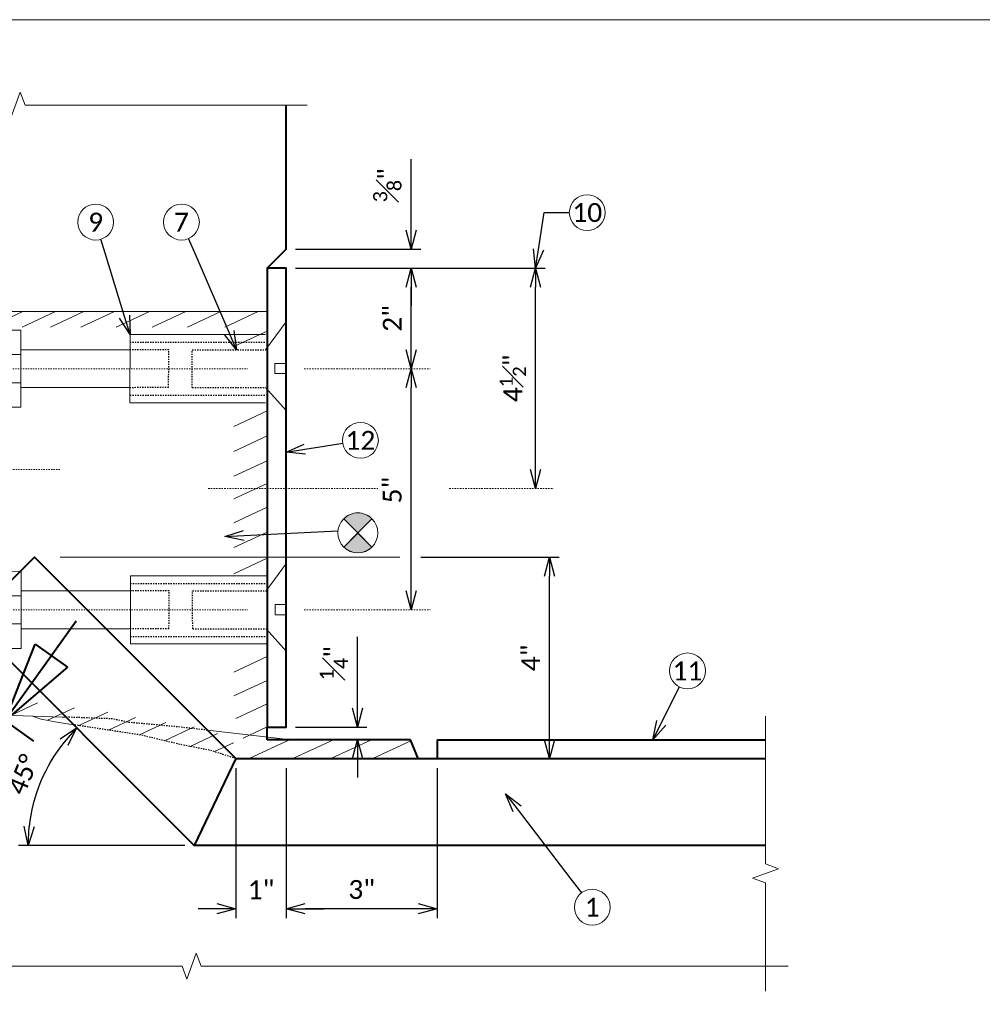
# Model space of a CAD drawing. Header units: metres. Extents: x -138 to 797, y -50 to 519.
# Tile 173 of 256: x -27 to 49, y 441 to 519. Entities that reach past the tile are written whole.
import ezdxf
from ezdxf import colors
from ezdxf.entities.mleader import LeaderData, LeaderLine
from ezdxf.enums import TextEntityAlignment as Align
from ezdxf.math import Vec2, Vec3

# ---------------------------------------------------------------- set-up
doc = ezdxf.new("R2010")
doc.units = ezdxf.units.M
doc.header["$MEASUREMENT"] = 0
doc.linetypes.add('Wisdot2', pattern=[0.125, 0.0625, -0.0625])
doc.linetypes.add('Wisdot4', pattern=[0.28125, 0.125, -0.0625, 0.03125, -0.0625])
for name, color, linetype, lineweight in [('B_ANNO', 7, 'Continuous', 18), ('B_ANNO_BREAK', 7, 'Continuous', 18), ('B_ANNO_DIM', 7, 'Continuous', 18), ('B_ANNO_SYMB', 7, 'Continuous', 18), ('B_ANNO_TEXT', 7, 'Continuous', 18), ('B_CNTR', 1, 'Wisdot4', 18), ('B_DETAIL', 7, 'Continuous', 18), ('B_DETAIL_HIDDEN', 7, 'Wisdot2', 25), ('B_DETAIL_OBJ', 7, 'Continuous', 40)]:
    doc.layers.add(name, color=color, linetype=linetype, lineweight=lineweight)
doc.layers.add('B_ANNO_NOPLOT', color=47, linetype='Continuous', lineweight=18, plot=False)
doc.styles.add('Annotative', font='calibri.ttf', dxfattribs={"height": 0.0625})
doc.styles.get("Standard").update_dxf_attribs({"font": 'calibri.ttf'})
doc.styles.add('Title', font='calibrib.ttf', dxfattribs={"height": 0.125})
doc.dimstyles.new('Annotative', dxfattribs={"dimscale": 0, "dimtxt": 0.0625, "dimasz": 0.0625, "dimexe": 0.03125, "dimexo": 0.03125, "dimgap": 0.03125, "dimtad": 1, "dimdec": 3, "dimzin": 3, "dimdsep": 46, "dimlunit": 4, "dimtxsty": 'Standard', "dimblk": 'OPEN30', "dimcen": 0.03125, "dimaunit": 1, "dimadec": 0, "dimazin": 3, "dimtfac": 0.75, "dimtdec": 3, "dimtofl": 0, "dimtmove": 0, "dimatfit": 3, "dimldrblk": 'OPEN30', "dimfxl": 1, "dimtfill": 1, "dimfrac": 1, "dimtolj": 1, "dimtzin": 0, "dimarcsym": 0})

# ---------------------------------------------------------------- blocks, each defined once
blk = doc.blocks.new('INS_JTSS_ATGRSDWK+SF_BASE')
at = {"layer": 'B_ANNO_NOPLOT', "flags": 128}
blk.add_lwpolyline([(0, 0), (0, 252), (323.9277, 252), (323.9277, 238.8552), (378, 238.8552), (378, 40.4996), (316.5708, 40.4996), (316.5708, 0)], close=True, dxfattribs=at)
at = {"layer": 'B_ANNO_DIM', "lineweight": 30}
blk.add_attdef('DIM7', text='', height=1.5, rotation=90, dxfattribs=at).set_placement((10.2845, -92.1878), align=Align.MIDDLE_CENTER)
for tag, p in [('BAR1', (10.7294, -248.1165)), ('BAR3', (129.0984, -257.5272))]:
    blk.add_attdef(tag, text='', height=1.5, dxfattribs=at).set_placement(p, align=Align.TOP_LEFT)
at = {"layer": 'B_ANNO_DIM', "style": 'Annotative'}
for tag, p in [('BAR2', (96.1024, -274.8563)), ('BAR4', (122.9444, -296.1127))]:
    blk.add_attdef(tag, text='', height=1.5, dxfattribs=at).set_placement(p, align=Align.TOP_LEFT)
at = {"layer": 'B_ANNO_TEXT', "style": 'Annotative'}
for tag, p in [('SS', (321.0554, -84.683)), ('BID#', (275.9705, -312.1489))]:
    blk.add_attdef(tag, p, '', height=1.5, dxfattribs=at)
blk = doc.blocks.new('*U1773')
at = {"layer": 'B_ANNO_NOPLOT', "flags": 128}
blk.add_lwpolyline([(0, 0), (0, 252), (323.9277, 252), (323.9277, 238.8552), (378, 238.8552), (378, 40.4996), (316.5708, 40.4996), (316.5708, 0)], close=True, dxfattribs=at)
blk = doc.blocks.new('*U99')
at = {"layer": 'B_ANNO', "lineweight": 40}
for p, q in [((0, 6.353), (0, 1.5)), ((-0.79125, 4.665), (0.79125, 4.665)), ((0, 1.5), (-0.79125, 4.665)), ((0.79125, 4.665), (0, 1.5)), ((1.404, 1.5), (-1.404, 1.5))]:
    blk.add_line(p, q, dxfattribs=at)
at = {"style": 'Title'}
blk.add_attdef('A', text='', height=1.5, dxfattribs=at).set_placement((0, 0), align=Align.MIDDLE_CENTER)
blk = doc.blocks.new('_Open30')
at = {"color": 0, "linetype": 'ByBlock', "lineweight": -2}
for p, q in [((-1, 0.268), (0, 0)), ((0, 0), (-1, -0.268)), ((0, 0), (-1, 0))]:
    blk.add_line(p, q, dxfattribs=at)
blk = doc.blocks.new('*D2988')
at = {"layer": 'B_ANNO_DIM', "color": 0, "lineweight": -2, "transparency": 16777216}
for p, q in [((117.256, 209.298), (128.245, 209.298)), ((127.495, 194.804), (127.495, 207.798))]:
    blk.add_line(p, q, dxfattribs=at)
at = {"layer": 'Defpoints', "color": 0, "transparency": 16777216}
for p in [(116.506, 209.298), (127.495, 209.298), (127.495, 193.304)]:
    blk.add_point(p, dxfattribs=at)
at = {"layer": 'B_ANNO_DIM', "color": 0, "lineweight": -2, "transparency": 16777216, "xscale": 1.5, "yscale": 1.5, "zscale": 1.5}
for p, rotation in [((127.495, 209.298), 90), ((127.495, 193.304), 270)]:
    blk.add_blockref('_Open30', p, dxfattribs=dict(at, rotation=rotation))
at = {"layer": 'B_ANNO_DIM', "color": 0, "transparency": 16777216, "insert": (125.991, 201.301), "char_height": 1.5, "attachment_point": 5, "rotation": 90, "bg_fill": 3, "box_fill_scale": 1.25, "bg_fill_color": 256, "bg_fill_true_color": 13158600, "bg_fill_transparency": 0}
blk.add_mtext('\\A1;4"', dxfattribs=at)
blk = doc.blocks.new('*D3077')
at = {"layer": 'B_ANNO_DIM', "color": 0, "lineweight": -2, "transparency": 16777216}
for p, q in [((112.23, 197.304), (112.23, 202.966)), ((107.322, 195.804), (112.98, 195.804)), ((112.23, 193.304), (112.23, 191.804))]:
    blk.add_line(p, q, dxfattribs=at)
at = {"layer": 'Defpoints', "color": 0, "transparency": 16777216}
for p in [(106.572, 195.804), (112.23, 195.804), (112.23, 194.804)]:
    blk.add_point(p, dxfattribs=at)
at = {"layer": 'B_ANNO_DIM', "color": 0, "lineweight": -2, "transparency": 16777216, "xscale": 1.5, "yscale": 1.5, "zscale": 1.5}
for p, rotation in [((112.23, 195.804), 270), ((112.23, 194.804), 90)]:
    blk.add_blockref('_Open30', p, dxfattribs=dict(at, rotation=rotation))
at = {"layer": 'B_ANNO_DIM', "color": 0, "transparency": 16777216, "insert": (110.351, 200.885), "char_height": 1.5, "attachment_point": 5, "rotation": 90, "bg_fill": 3, "box_fill_scale": 1.25, "bg_fill_color": 256, "bg_fill_true_color": 13158600, "bg_fill_transparency": 0}
blk.add_mtext('\\A1;{\\H0.75x;\\S1#4;}"', dxfattribs=at)
blk = doc.blocks.new('*D3112')
at = {"layer": 'B_ANNO_DIM', "color": 0, "lineweight": -2, "transparency": 16777216}
for p, q in [((102.572, 192.554), (102.572, 180.627)), ((101.072, 181.377), (99.572, 181.377)), ((108.072, 181.377), (109.572, 181.377))]:
    blk.add_line(p, q, dxfattribs=at)
at = {"layer": 'Defpoints', "color": 0, "transparency": 16777216}
for p in [(102.572, 193.304), (102.572, 181.377), (106.572, 181.377)]:
    blk.add_point(p, dxfattribs=at)
at = {"layer": 'B_ANNO_DIM', "color": 0, "lineweight": -2, "transparency": 16777216, "xscale": 1.5, "yscale": 1.5, "zscale": 1.5}
blk.add_blockref('_Open30', (102.572, 181.377), dxfattribs=at)
at = {"layer": 'B_ANNO_DIM', "color": 0, "lineweight": -2, "transparency": 16777216, "xscale": 1.5, "yscale": 1.5, "zscale": 1.5, "rotation": 180}
blk.add_blockref('_Open30', (106.572, 181.377), dxfattribs=at)
at = {"layer": 'B_ANNO_DIM', "color": 0, "transparency": 16777216, "insert": (104.572, 182.879), "char_height": 1.5, "attachment_point": 5, "bg_fill": 3, "box_fill_scale": 1.25, "bg_fill_color": 256, "bg_fill_true_color": 13158600, "bg_fill_transparency": 0}
blk.add_mtext('\\A1;1"', dxfattribs=at)
blk = doc.blocks.new('*D3080')
at = {"layer": 'B_ANNO_DIM', "color": 0, "lineweight": -2, "transparency": 16777216}
for p, q in [((107.324, 232.262), (127.134, 232.262)), ((126.384, 216.258), (126.384, 230.762))]:
    blk.add_line(p, q, dxfattribs=at)
at = {"layer": 'Defpoints', "color": 0, "transparency": 16777216}
for p in [(106.574, 232.262), (126.384, 232.262), (126.384, 214.758)]:
    blk.add_point(p, dxfattribs=at)
at = {"layer": 'B_ANNO_DIM', "color": 0, "lineweight": -2, "transparency": 16777216, "xscale": 1.5, "yscale": 1.5, "zscale": 1.5}
for p, rotation in [((126.384, 232.262), 90), ((126.384, 214.758), 270)]:
    blk.add_blockref('_Open30', p, dxfattribs=dict(at, rotation=rotation))
at = {"layer": 'B_ANNO_DIM', "color": 0, "transparency": 16777216, "insert": (124.574, 223.51), "char_height": 1.5, "attachment_point": 5, "rotation": 90, "bg_fill": 3, "box_fill_scale": 1.25, "bg_fill_color": 256, "bg_fill_true_color": 13158600, "bg_fill_transparency": 0}
blk.add_mtext('\\A1;4{\\H0.7x;\\S1#2;}"', dxfattribs=at)
blk = doc.blocks.new('*D3135')
at = {"layer": 'B_ANNO_DIM', "color": 0, "lineweight": -2, "transparency": 16777216}
blk.add_line((116.506, 206.63), (116.506, 222.775), dxfattribs=at)
at = {"layer": 'Defpoints', "color": 0, "transparency": 16777216}
for p in [(116.506, 224.275), (116.506, 224.275), (116.506, 205.13)]:
    blk.add_point(p, dxfattribs=at)
at = {"layer": 'B_ANNO_DIM', "color": 0, "lineweight": -2, "transparency": 16777216, "xscale": 1.5, "yscale": 1.5, "zscale": 1.5}
for p, rotation in [((116.506, 224.275), 90), ((116.506, 205.13), 270)]:
    blk.add_blockref('_Open30', p, dxfattribs=dict(at, rotation=rotation))
at = {"layer": 'B_ANNO_DIM', "color": 0, "transparency": 16777216, "insert": (114.995, 214.63), "char_height": 1.5, "attachment_point": 5, "rotation": 90, "bg_fill": 3, "box_fill_scale": 1.25, "bg_fill_color": 256, "bg_fill_true_color": 13158600, "bg_fill_transparency": 0}
blk.add_mtext('\\A1;5"', dxfattribs=at)
blk = doc.blocks.new('*D2965')
at = {"layer": 'B_ANNO_DIM', "color": 0, "lineweight": -2, "transparency": 16777216}
blk.add_line((116.506, 225.775), (116.506, 230.762), dxfattribs=at)
at = {"layer": 'Defpoints', "color": 0, "transparency": 16777216}
for p in [(116.506, 232.262), (116.506, 232.262), (116.506, 224.275)]:
    blk.add_point(p, dxfattribs=at)
at = {"layer": 'B_ANNO_DIM', "color": 0, "lineweight": -2, "transparency": 16777216, "xscale": 1.5, "yscale": 1.5, "zscale": 1.5}
for p, rotation in [((116.506, 232.262), 90), ((116.506, 224.275), 270)]:
    blk.add_blockref('_Open30', p, dxfattribs=dict(at, rotation=rotation))
at = {"layer": 'B_ANNO_DIM', "color": 0, "transparency": 16777216, "insert": (114.999, 228.268), "char_height": 1.5, "attachment_point": 5, "rotation": 90, "bg_fill": 3, "box_fill_scale": 1.25, "bg_fill_color": 256, "bg_fill_true_color": 13158600, "bg_fill_transparency": 0}
blk.add_mtext('\\A1;2"', dxfattribs=at)
blk = doc.blocks.new('*D3140')
at = {"layer": 'B_ANNO_DIM', "color": 0, "lineweight": -2, "transparency": 16777216}
for p, q in [((116.506, 235.268), (116.506, 240.929)), ((107.322, 233.768), (117.256, 233.768)), ((116.506, 230.762), (116.506, 229.262))]:
    blk.add_line(p, q, dxfattribs=at)
at = {"layer": 'Defpoints', "color": 0, "transparency": 16777216}
for p in [(106.572, 233.768), (116.506, 233.768), (116.506, 232.262)]:
    blk.add_point(p, dxfattribs=at)
at = {"layer": 'B_ANNO_DIM', "color": 0, "lineweight": -2, "transparency": 16777216, "xscale": 1.5, "yscale": 1.5, "zscale": 1.5}
for p, rotation in [((116.506, 233.768), 270), ((116.506, 232.262), 90)]:
    blk.add_blockref('_Open30', p, dxfattribs=dict(at, rotation=rotation))
at = {"layer": 'B_ANNO_DIM', "color": 0, "transparency": 16777216, "insert": (114.604, 238.848), "char_height": 1.5, "attachment_point": 5, "rotation": 90, "bg_fill": 3, "box_fill_scale": 1.25, "bg_fill_color": 256, "bg_fill_true_color": 13158600, "bg_fill_transparency": 0}
blk.add_mtext('\\A1;{\\H0.75x;\\S3#8;}"', dxfattribs=at)
blk = doc.blocks.new('circle half diag solid')
at = {"layer": 'B_ANNO_SYMB'}
h = blk.add_hatch(color=256, dxfattribs=at)
h.dxf.hatch_style = 1
h.paths.add_polyline_path([(1.123, 1.123), (1.123, 1.124, 0.414216), (-1.123, 1.124), (-1.123, 1.123), (0, 0)])
h.paths.add_polyline_path([(0, 0), (-1.122, -1.122, 0.413943), (1.122, -1.122)])
for p, q in [((-1.123, 1.123), (1.123, -1.123)), ((1.123, 1.123), (-1.123, -1.123))]:
    blk.add_line(p, q, dxfattribs=at)
at = {"layer": 'B_ANNO_SYMB', "flags": 128}
for points in [[(0, 0), (1.123, 1.123), (1.123, 1.124, 0.414216), (-1.123, 1.124), (-1.123, 1.123), (0, 0)], [(1.123, -1.123), (0, 0), (-1.123, -1.123), (-1.123, -1.122, 0.414211), (1.123, -1.123)]]:
    blk.add_lwpolyline(points, format="xyb", dxfattribs=at)
at = {"layer": 'B_ANNO_SYMB'}
blk.add_circle((0, 0.001), 1.588, dxfattribs=at)
blk = doc.blocks.new('stud - section A - vert face')
at = {"layer": 'B_CNTR', "ltscale": 0.75}
blk.add_line((26.114, 0), (3.068, 0), dxfattribs=at)
at = {"layer": 'B_DETAIL'}
for p, q in [((0, 3.72), (1.631, 1.503)), ((0, 3.72), (0, -3.314)), ((12.407, 2.709), (1.631, 2.71)), ((12.409, -2.71), (12.407, 2.709)), ((12.407, 1.5), (21.072, 1.503)), ((21.073, 1.125), (23.617, 1.129)), ((0, 0.422), (0.906, 0.422)), ((0.906, 0.422), (0.906, -0.394)), ((0, -0.394), (0.906, -0.394)), ((1.631, -1.502), (0, -3.314)), ((12.408, -1.506), (21.079, -1.504)), ((21.078, -1.114), (23.62, -1.122)), ((12.409, -2.71), (1.631, -2.706))]:
    blk.add_line(p, q, dxfattribs=at)
at = {"layer": 'B_DETAIL', "flags": 128}
for points in [[(23.74, -3.056), (21.082, -3.058), (21.069, 3.058), (23.672, 3.067)], [(24.11, -2.479), (24.096, 2.523)]]:
    blk.add_lwpolyline(points, dxfattribs=at)
at = {"layer": 'B_DETAIL'}
for centre, radius, start, end in [((23.441, 2.45), 0.659, 6.33347, 69.46763), ((23.299, 1.866), 0.803, 293.34388, 354.31043), ((23.298, 0.39), 0.804, 2.62003, 66.64332), ((23.294, -0.375), 0.815, 293.55984, 353.78008), ((23.294, -1.869), 0.815, 3.19546, 66.43852), ((23.451, -2.464), 0.659, 296.07179, 358.74997)]:
    blk.add_arc(centre, radius, start, end, dxfattribs=at)
at = {"layer": 'B_DETAIL_HIDDEN', "ltscale": 0.5}
for p, q in [((12.407, 2.105), (1.631, 2.108)), ((7.468, 1.506), (1.631, 1.503)), ((7.456, -1.506), (7.468, 1.506)), ((9.339, -1.505), (9.33, 1.502)), ((9.33, 1.502), (12.407, 1.501)), ((7.456, -1.506), (1.631, -1.502)), ((9.339, -1.505), (12.408, -1.507)), ((12.409, -2.108), (1.631, -2.108))]:
    blk.add_line(p, q, dxfattribs=at)
blk = doc.blocks.new('*D2990')
at = {"layer": 'B_ANNO_DIM', "color": 0, "lineweight": -2, "transparency": 16777216}
blk.add_line((98.509, 186.403), (85.313, 186.403), dxfattribs=at)
blk.add_arc((99.259, 186.403), 13.196, 141.51648, 173.48352, dxfattribs=at)
at = {"layer": 'Defpoints', "color": 0, "transparency": 16777216}
for p in [(81.703, 203.959), (87.831, 193.001), (99.259, 186.403), (99.259, 186.403), (144.64, 186.403)]:
    blk.add_point(p, dxfattribs=at)
at = {"layer": 'B_ANNO_DIM', "color": 0, "lineweight": -2, "transparency": 16777216, "xscale": 1.5, "yscale": 1.5, "zscale": 1.5}
for p, rotation in [((89.928, 195.734), 48.25824169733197), ((86.063, 186.403), 266.7417583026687)]:
    blk.add_blockref('_Open30', p, dxfattribs=dict(at, rotation=rotation))
at = {"layer": 'B_ANNO_DIM', "color": 0, "transparency": 16777216, "insert": (85.671, 192.031), "char_height": 1.5, "attachment_point": 5, "rotation": 67.5}
blk.add_mtext('\\A1;45°', dxfattribs=at)
blk = doc.blocks.new('*D3121')
at = {"layer": 'B_ANNO_DIM', "color": 0, "lineweight": -2, "transparency": 16777216}
for p, q in [((106.572, 192.554), (106.572, 180.627)), ((118.567, 192.554), (118.567, 180.627)), ((117.067, 181.377), (108.072, 181.377))]:
    blk.add_line(p, q, dxfattribs=at)
at = {"layer": 'Defpoints', "color": 0, "transparency": 16777216}
for p in [(106.572, 193.304), (118.567, 193.304), (106.572, 181.377)]:
    blk.add_point(p, dxfattribs=at)
at = {"layer": 'B_ANNO_DIM', "color": 0, "lineweight": -2, "transparency": 16777216, "xscale": 1.5, "yscale": 1.5, "zscale": 1.5, "rotation": 180}
blk.add_blockref('_Open30', (106.572, 181.377), dxfattribs=at)
at = {"layer": 'B_ANNO_DIM', "color": 0, "lineweight": -2, "transparency": 16777216, "xscale": 1.5, "yscale": 1.5, "zscale": 1.5}
blk.add_blockref('_Open30', (118.567, 181.377), dxfattribs=at)
at = {"layer": 'B_ANNO_DIM', "color": 0, "transparency": 16777216, "insert": (112.569, 182.896), "char_height": 1.5, "attachment_point": 5, "bg_fill": 3, "box_fill_scale": 1.25, "bg_fill_color": 256, "bg_fill_true_color": 13158600, "bg_fill_transparency": 0}
blk.add_mtext('\\A1;3"', dxfattribs=at)
blk = doc.blocks.new('*U2946')
at = {"layer": 'B_ANNO_BREAK', "flags": 128}
for points in [[(108.2379, 245.2228), (85.8264, 245.2228), (85.4512, 246.2538), (84.7007, 244.1919), (84.3255, 245.2228), (62.8872, 245.2228)], [(144.6403, 174.8297), (144.6403, 183.427), (143.6093, 183.8022), (145.6712, 184.5527), (144.6403, 184.9279), (144.6403, 196.6674)], [(146.448, 176.8208), (99.8061, 176.8208), (99.4309, 177.8518), (98.6804, 175.7899), (98.3052, 176.8208), (61.024, 176.8208), (60.6488, 177.8518), (59.8983, 175.7899), (59.5231, 176.8208), (8.5003, 176.8208)]]:
    blk.add_lwpolyline(points, dxfattribs=at)
at = {"layer": 'B_ANNO_NOPLOT', "flags": 128}
blk.add_lwpolyline([(0, 0), (0, 252), (323.9277, 252), (323.9277, 238.8552), (378, 238.8552), (378, 40.4996), (316.5708, 40.4996), (316.5708, 0)], close=True, dxfattribs=at)
at = {"layer": 'B_ANNO_SYMB'}
for centre in [(130.4881, 236.6735), (91.4373, 235.9191), (98.2474, 235.919), (138.4486, 200.2643), (130.8872, 181.495)]:
    blk.add_circle(centre, 1.4255, dxfattribs=at)
at = {"layer": 'B_CNTR', "ltscale": 0.75}
blk.add_line((88.5962, 216.2595), (72.6815, 216.2595), dxfattribs=at)
at = {"layer": 'B_CNTR'}
for p, q in [((100.3714, 214.7539), (115.3215, 214.7539)), ((119.5203, 214.7539), (127.8462, 214.7539))]:
    blk.add_line(p, q, dxfattribs=at)
at = {"layer": 'B_DETAIL'}
for p, q in [((61.1527, 228.8158), (105.0671, 228.8158)), ((82.987, 227.5746), (85.649, 228.8158)), ((85.595, 227.5746), (88.2571, 228.8158)), ((87.8433, 227.5746), (90.5053, 228.8158)), ((90.2714, 227.5746), (92.9335, 228.8158)), ((93.0593, 227.5746), (95.7214, 228.8158)), ((95.9371, 227.5746), (98.5992, 228.8158)), ((98.725, 227.5746), (101.387, 228.8158)), ((101.6927, 227.5746), (104.3548, 228.8158)), ((102.417, 226.0307), (105.0671, 227.2662)), ((102.417, 219.6817), (105.0671, 220.9172)), ((102.417, 217.7032), (105.0671, 218.9388)), ((102.417, 215.7247), (105.0671, 216.9603)), ((102.417, 213.9261), (105.0671, 215.1616)), ((102.417, 212.0375), (105.0671, 213.2731)), ((102.417, 210.059), (105.0671, 211.2946)), ((102.417, 207.9906), (105.0671, 209.2262)), ((102.417, 200.1666), (105.0671, 201.4021)), ((102.417, 198.278), (105.0671, 199.5136)), ((84.6868, 196.7307), (86.8181, 197.7244)), ((87.6228, 196.3418), (89.7651, 197.3406)), ((102.5615, 196.4765), (105.0671, 197.6447)), ((90.0947, 195.9242), (92.4054, 197.0015)), ((92.4664, 195.5623), (94.6041, 196.559)), ((94.9249, 195.1872), (97.0029, 196.156)), ((96.9039, 194.7203), (99.2739, 195.8253)), ((103.156, 194.9215), (105.0671, 195.8124)), ((98.9354, 194.2688), (101.1199, 195.2873)), ((100.8648, 193.8532), (102.387, 194.5629))]:
    blk.add_line(p, q, dxfattribs=at)
at = {"layer": 'B_DETAIL', "flags": 128}
for points in [[(89.0673, 196.5947), (88.7888, 196.6048), (81.7479, 196.821), (76.4999, 196.5806), (73.3162, 196.394), (66.387, 196.0567)], [(89.6736, 195.9884), (88.2333, 196.2188), (87.1199, 196.443), (86.4241, 196.6774)], [(106.962, 194.8038), (100.3208, 195.5553)]]:
    blk.add_lwpolyline(points, dxfattribs=at)
at = {"layer": 'B_DETAIL_HIDDEN', "flags": 128}
blk.add_lwpolyline([(100.3208, 195.5553), (97.8675, 195.8329), (94.1207, 196.1725), (92.7517, 196.4607), (89.0673, 196.5947)], dxfattribs=at)
at = {"layer": 'B_DETAIL_OBJ'}
blk.add_line((105.0671, 194.8038), (105.0671, 195.8038), dxfattribs=at)
at = {"layer": 'B_DETAIL_OBJ', "flags": 128}
blk.add_lwpolyline([(105.0671, 232.2723), (106.5723, 233.7775), (106.5723, 245.2228)], dxfattribs=at)
blk.add_lwpolyline([(105.0671, 232.2723), (105.0671, 195.8038), (106.5723, 195.8038), (106.5723, 232.2723)], close=True, dxfattribs=at)
at = {"layer": 'B_ANNO_DIM'}
ref = blk.add_blockref('*U99', (82.4959, 193.8858), dxfattribs=dict(at, xscale=2, yscale=2, zscale=2, rotation=324.4665389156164))
ref.add_attrib('A', 'B', dxfattribs={"layer": '0', "height": 3, "rotation": 324.466539, "style": 'Title'}).set_placement((82.3626, 193.981), align=Align.MIDDLE_CENTER)
at = {"layer": 'B_ANNO_TEXT', "char_height": 1.5, "width": 3.563823, "attachment_point": 5, "style": 'Annotative'}
for s, insert in [('10', (130.4881, 236.6735)), ('9', (91.4373, 235.9191)), ('7', (98.2474, 235.919)), ('11', (138.4486, 200.2643)), ('1', (130.8872, 181.495))]:
    blk.add_mtext(s, dxfattribs=dict(at, insert=insert))
at = {"layer": 'B_ANNO_TEXT', "style": 'Annotative'}
blk.add_attdef('DIM4', text='', height=1.5, dxfattribs=at).set_placement((77.0824, 152.5336), align=Align.MIDDLE_CENTER)
at = {"layer": 'B_ANNO_DIM'}
ml = blk.add_multileader_mtext('Standard', dxfattribs=at)
ml.set_content('', color=256)
ml.set_leader_properties()
ml.set_arrow_properties(name='OPEN30')
ml.build(insert=Vec2(0, 0))
ml.multileader.update_dxf_attribs({"text_right_attachment_type": 3, "dogleg_length": 0.0625, "arrow_head_size": 1.5, "scale": 24})
ctx = ml.context
ctx.base_point, ctx.scale, ctx.char_height, ctx.arrow_head_size, ctx.landing_gap_size, ctx.plane_origin, ctx.plane_x_axis, ctx.plane_y_axis = Vec3(91.4155, 235.9903), 24, 1.5, 1.5, 0.75, Vec3(93.3071, 229.7948), Vec3(0.2920123, -0.9564146), Vec3(0.9564146, 0.2920123)
ctx.right_attachment = 3
notes = []
notes.append((ctx, [(0, (1, 1, 0), (92.2916, 233.1211), (-0.2920123, 0.9564146), 1.5, [(0, [(94.1655, 226.9834), (92.2916, 233.1211), (92.2916, 233.1211)], 0, [])])]))
ctx.mtext.insert, ctx.mtext.text_direction, ctx.mtext.rotation, ctx.mtext.flow_direction = Vec3(90.9172, 235.054), Vec3(-0.2920123, 0.9564146), 1.8671265, 5
ml = blk.add_multileader_mtext('Standard', dxfattribs=at)
ml.set_content('', color=256)
ml.set_leader_properties()
ml.set_arrow_properties(name='OPEN30')
ml.build(insert=Vec2(0, 0))
ml.multileader.update_dxf_attribs({"text_right_attachment_type": 3, "dogleg_length": 0.0625, "arrow_head_size": 1.5, "scale": 24})
ctx = ml.context
ctx.base_point, ctx.scale, ctx.char_height, ctx.arrow_head_size, ctx.landing_gap_size, ctx.plane_origin, ctx.plane_x_axis, ctx.plane_y_axis = Vec3(98.2178, 235.9873), 24, 1.5, 1.5, 0.75, Vec3(100.7896, 230.0419), Vec3(0.3970105, -0.9178141), Vec3(0.9178141, 0.3970105)
ctx.right_attachment = 3
notes.append((ctx, [(0, (1, 1, 0), (99.4088, 233.2339), (-0.3970105, 0.9178141), 1.5, [(0, [(102.6337, 225.7787), (99.4088, 233.2339), (99.4088, 233.2339)], 0, [])])]))
ctx.mtext.insert, ctx.mtext.text_direction, ctx.mtext.rotation, ctx.mtext.flow_direction = Vec3(97.8272, 235.0012), Vec3(-0.3970105, 0.9178141), 1.9790537, 5
ml = blk.add_multileader_mtext('Standard', dxfattribs=at)
ml.set_content('', color=256)
ml.set_leader_properties()
ml.set_arrow_properties(name='OPEN30')
ml.build(insert=Vec2(0, 0))
ml.multileader.update_dxf_attribs({"has_dogleg": 0, "text_right_attachment_type": 3, "dogleg_length": 0.0625, "arrow_head_size": 1.5, "scale": 24})
ctx = ml.context
ctx.base_point, ctx.scale, ctx.char_height, ctx.arrow_head_size, ctx.landing_gap_size, ctx.plane_origin, ctx.plane_x_axis, ctx.plane_y_axis = Vec3(110.6854, 211.4037), 24, 1.5, 1.5, 0.75, Vec3(106.5889, 211.7053), Vec3(0.9883773, 0.1520209), Vec3(-0.1520209, 0.9883773)
ctx.right_attachment = 3
notes.append((ctx, [(0, (1, 1, 0), (109.3636, 211.2004), (0.9883773, 0.1520209), 1.3374, [(0, [(101.7052, 210.9541), (110.6854, 211.4037), (110.6854, 211.4037)], 0, [])])]))
ctx.mtext.insert, ctx.mtext.text_direction, ctx.mtext.rotation, ctx.mtext.flow_direction = Vec3(111.3127, 212.259), Vec3(0.9883773, 0.1520209), 0.1526126, 5
ml = blk.add_multileader_mtext('Standard', dxfattribs=at)
ml.set_content('', color=256)
ml.set_leader_properties()
ml.set_arrow_properties(name='OPEN30')
ml.build(insert=Vec2(0, 0))
ml.multileader.update_dxf_attribs({"text_right_attachment_type": 3, "dogleg_length": 0.0625, "arrow_head_size": 1.5, "scale": 24})
ctx = ml.context
ctx.base_point, ctx.scale, ctx.char_height, ctx.arrow_head_size, ctx.landing_gap_size, ctx.plane_origin, ctx.plane_x_axis, ctx.plane_y_axis = Vec3(138.482, 200.3308), 24, 1.5, 1.5, 0.75, Vec3(135.5742, 194.5423), Vec3(-0.448892, -0.893586), Vec3(0.893586, -0.448892)
ctx.right_attachment = 3
notes.append((ctx, [(0, (1, 1, 0), (137.1353, 197.6501), (0.448892, 0.893586), 1.5, [(0, [(135.7055, 194.8038), (137.1353, 197.6501), (137.1353, 197.6501)], 0, [])])]))
ctx.mtext.insert, ctx.mtext.text_direction, ctx.mtext.rotation, ctx.mtext.flow_direction = Vec3(137.4752, 199.9973), Vec3(0.448892, 0.893586), 1.1052713, 5
ml = blk.add_multileader_mtext('Standard', dxfattribs=at)
ml.set_content('', color=256)
ml.set_leader_properties()
ml.set_arrow_properties(name='OPEN30')
ml.build(insert=Vec2(0, 0))
ml.multileader.update_dxf_attribs({"text_right_attachment_type": 3, "dogleg_length": 0.0625, "arrow_head_size": 1.5, "scale": 24})
ctx = ml.context
ctx.base_point, ctx.scale, ctx.char_height, ctx.arrow_head_size, ctx.landing_gap_size, ctx.plane_origin, ctx.plane_x_axis, ctx.plane_y_axis = Vec3(130.9324, 181.4358), 24, 1.5, 1.5, 0.75, Vec3(126.9987, 186.5825), Vec3(-0.6072518, 0.7945095), Vec3(-0.7945095, -0.6072518)
ctx.right_attachment = 3
notes.append((ctx, [(0, (1, 1, 0), (129.1106, 183.8193), (0.6072518, -0.7945095), 1.5, [(0, [(123.9982, 190.5083), (129.1106, 183.8193), (129.1106, 183.8193)], 0, [])])]))
ctx.mtext.insert, ctx.mtext.text_direction, ctx.mtext.rotation, ctx.mtext.flow_direction = Vec3(131.0728, 182.4871), Vec3(0.6072518, -0.7945095), 5.3649859, 5
for ctx, leaders in notes:
    for number, flags, end, landing, length, lines in leaders:
        leader = LeaderData()
        leader.index, (leader.has_last_leader_line, leader.has_dogleg_vector, leader.attachment_direction) = number, flags
        leader.last_leader_point, leader.dogleg_vector, leader.dogleg_length = Vec3(end), Vec3(landing), length
        for number, points, colour, breaks in lines:
            line = LeaderLine()
            line.index, line.vertices, line.color, line.breaks = number, Vec3.list(points), colors.encode_raw_color(colour), breaks
            leader.lines.append(line)
        ctx.leaders.append(leader)
dim = blk.add_linear_dim(base=(126.3842, 232.2624), p1=(126.3842, 214.7582), p2=(106.5738, 232.2624), angle=90, text='4{\\H0.7x;\\S1#2;}"', dimstyle='Annotative', override={"dimlfac": 0.25}, dxfattribs=at)
dim.commit()
dim.dimension.update_dxf_attribs({"geometry": '*D3080', "text_midpoint": (124.5743, 223.5103)})
for base, p1, p2, picture, middle in [((127.4946, 209.2984), (127.4946, 193.3038), (116.5064, 209.2984), '*D2988', (125.9911, 201.3011)), ((112.2299, 195.8038), (112.2299, 194.8038), (106.5723, 195.8038), '*D3077', (110.351, 200.8849))]:
    dim = blk.add_linear_dim(base=base, p1=p1, p2=p2, angle=90, dimstyle='Annotative', override={"dimlfac": 0.25}, dxfattribs=at)
    dim.commit()
    dim.dimension.update_dxf_attribs({"geometry": picture, "text_midpoint": middle})
at = {"layer": 'B_DETAIL_OBJ'}
for p, q in [((116.4388, 194.8038), (105.0671, 194.8038)), ((117.0666, 193.3038), (116.4388, 194.8038)), ((118.5666, 194.8038), (144.6403, 194.8038)), ((118.5666, 194.8038), (118.5666, 193.3038))]:
    blk.add_line(p, q, dxfattribs=at)
at = {"layer": 'B_ANNO_DIM', "xscale": -1}
for p in [(106.5723, 224.2745), (106.601, 205.115)]:
    blk.add_blockref('stud - section A - vert face', p, dxfattribs=at)
at = {"layer": 'B_ANNO_TEXT', "insert": (112.4676, 218.5832), "char_height": 1.5, "width": 3.563823, "attachment_point": 5, "style": 'Annotative'}
blk.add_mtext('12', dxfattribs=at)
at = {"layer": 'B_ANNO_DIM'}
dim = blk.add_linear_dim(base=(116.5064, 224.2745), p1=(116.5064, 205.1298), p2=(116.5064, 224.2745), angle=90, text='5"', dimstyle='Annotative', override={"dimlfac": 0.25}, dxfattribs=at)
dim.commit()
dim.dimension.update_dxf_attribs({"geometry": '*D3135', "text_midpoint": (116.5064, 214.6304), "dimtype": 160})
dim = blk.add_linear_dim(base=(102.5723, 181.3775), p1=(106.5723, 181.3775), p2=(102.5723, 193.3038), angle=180, dimstyle='Annotative', override={"dimlfac": 0.25}, dxfattribs=at)
dim.commit()
dim.dimension.update_dxf_attribs({"geometry": '*D3112', "text_midpoint": (104.5723, 181.3775), "dimtype": 160})
ml = blk.add_multileader_mtext('Standard', dxfattribs=at)
ml.set_content('', color=256)
ml.set_leader_properties()
ml.set_arrow_properties(name='OPEN30')
ml.build(insert=Vec2(0, 0))
ml.multileader.update_dxf_attribs({"text_right_attachment_type": 3, "dogleg_length": 0.0625, "arrow_head_size": 1.5, "scale": 24})
ctx = ml.context
ctx.base_point, ctx.scale, ctx.char_height, ctx.arrow_head_size, ctx.landing_gap_size, ctx.plane_origin = Vec3(129.0626, 236.6735), 24, 1.5, 1.5, 0.75, Vec3(126.3842, 232.2624)
ctx.right_attachment = 3
notes = []
notes.append((ctx, [(0, (1, 1, 0), (127.5626, 236.6735), (1, 0), 1.5, [(0, [(126.3842, 232.2624), (127.0783, 236.6735), (127.3087, 236.6735)], 0, [])])]))
ctx.mtext.insert, ctx.mtext.flow_direction = Vec3(129.8126, 237.4235), 5
ml = blk.add_multileader_mtext('Standard', dxfattribs=at)
ml.set_content('', color=256)
ml.set_leader_properties()
ml.set_arrow_properties(name='OPEN30')
ml.build(insert=Vec2(0, 0))
ml.multileader.update_dxf_attribs({"text_right_attachment_type": 3, "dogleg_length": 0.0625, "arrow_head_size": 1.5, "scale": 24})
ctx = ml.context
ctx.base_point, ctx.scale, ctx.char_height, ctx.arrow_head_size, ctx.landing_gap_size, ctx.plane_origin, ctx.plane_x_axis, ctx.plane_y_axis = Vec3(111.0596, 218.3602), 24, 1.5, 1.5, 0.75, Vec3(106.143, 217.5815), Vec3(0.9876883, 0.1564345), Vec3(-0.1564345, 0.9876883)
ctx.right_attachment = 3
notes.append((ctx, [(0, (1, 1, 0), (109.5781, 218.1256), (0.9876883, 0.1564345), 1.5, [(0, [(106.5723, 217.6495), (109.5781, 218.1256), (109.5781, 218.1256)], 0, [])])]))
ctx.mtext.insert, ctx.mtext.text_direction, ctx.mtext.rotation, ctx.mtext.flow_direction = Vec3(111.683, 219.2183), Vec3(0.9876883, 0.1564345), 0.1570796, 5
for ctx, leaders in notes:
    for number, flags, end, landing, length, lines in leaders:
        leader = LeaderData()
        leader.index, (leader.has_last_leader_line, leader.has_dogleg_vector, leader.attachment_direction) = number, flags
        leader.last_leader_point, leader.dogleg_vector, leader.dogleg_length = Vec3(end), Vec3(landing), length
        for number, points, colour, breaks in lines:
            line = LeaderLine()
            line.index, line.vertices, line.color, line.breaks = number, Vec3.list(points), colors.encode_raw_color(colour), breaks
            leader.lines.append(line)
        ctx.leaders.append(leader)
blk.add_line((115.6092, 209.2984), (88.6293, 209.2984), dxfattribs=at)
at = {"layer": 'B_ANNO_SYMB'}
blk.add_circle((112.4676, 218.5832), 1.4255, dxfattribs=at)
at = {"layer": 'B_CNTR'}
blk.add_line((107.9899, 205.1171), (117.9975, 205.1321), dxfattribs=at)
at = {"layer": 'B_DETAIL_HIDDEN', "flags": 128}
blk.add_lwpolyline([(102.5723, 193.3038), (100.5726, 193.9473), (98.126, 194.4278), (95.0032, 195.1752), (89.6736, 195.9884)], dxfattribs=at)
at = {"layer": 'B_DETAIL_OBJ'}
blk.add_line((102.5723, 193.3038), (99.2587, 186.4033), dxfattribs=at)
at = {"layer": 'B_DETAIL_OBJ', "flags": 128}
blk.add_lwpolyline([(144.6403, 186.4033), (99.2587, 186.4033), (81.4706, 204.1914), (86.5777, 209.2984), (102.5723, 193.3038), (144.6403, 193.3038)], dxfattribs=at)
at = {"xscale": -1}
blk.add_blockref('circle half diag solid', (112.2643, 211.2321), dxfattribs=at)
at = {"layer": 'B_ANNO_DIM'}
dim = blk.add_linear_dim(base=(116.5064, 232.2624), p1=(116.5064, 224.2745), p2=(116.5064, 232.2624), angle=90, dimstyle='Annotative', override={"dimlfac": 0.25}, dxfattribs=at)
dim.commit()
dim.dimension.update_dxf_attribs({"geometry": '*D2965', "text_midpoint": (116.5064, 228.2684), "dimtype": 160})
dim = blk.add_angular_dim_2l(base=(87.8308, 193.0012), line1=((144.6403, 186.4033), (99.2587, 186.4033)), line2=((99.2587, 186.4033), (81.7034, 203.9586)), dimstyle='Annotative', override={"dimtfill": 0}, dxfattribs=at)
dim.commit()
dim.dimension.update_dxf_attribs({"geometry": '*D2990', "text_midpoint": (85.6714, 192.0313)})
at = {"layer": 'B_CNTR'}
blk.add_line((107.9898, 224.2745), (117.9975, 224.2745), dxfattribs=at)
at = {"layer": 'B_ANNO_DIM'}
dim = blk.add_linear_dim(base=(116.5064, 233.7675), p1=(116.5064, 232.2624), p2=(106.5723, 233.7675), angle=90, dimstyle='Annotative', override={"dimlfac": 0.25}, dxfattribs=at)
dim.commit()
dim.dimension.update_dxf_attribs({"geometry": '*D3140', "text_midpoint": (114.6037, 238.8482)})
dim = blk.add_linear_dim(base=(106.5723, 181.3775), p1=(118.5666, 193.3038), p2=(106.5723, 193.3038), angle=180, dimstyle='Annotative', override={"dimlfac": 0.25}, dxfattribs=at)
dim.commit()
dim.dimension.update_dxf_attribs({"geometry": '*D3121', "text_midpoint": (112.5694, 181.3775), "dimtype": 160})
at = {"layer": 'B_DETAIL'}
for p, q in [((103.619, 193.3038), (106.8364, 194.8038)), ((107.1125, 193.3038), (110.3299, 194.8038)), ((110.1254, 193.3038), (113.3427, 194.8038)), ((113.4554, 193.3038), (116.477, 194.7125))]:
    blk.add_line(p, q, dxfattribs=at)

msp = doc.modelspace()

# ---------------------------------------------------------------- block references
msp.add_blockref('INS_JTSS_ATGRSDWK+SF_BASE', (-112.829, 266.839))

# ---------------------------------------------------------------- next in the draw order: block references
msp.add_blockref('*U1773', (-112.829, 266.839))

# ---------------------------------------------------------------- next in the draw order: block references
msp.add_blockref('*U2946', (-112.829, 266.839))

doc.saveas('drawing.dxf')
